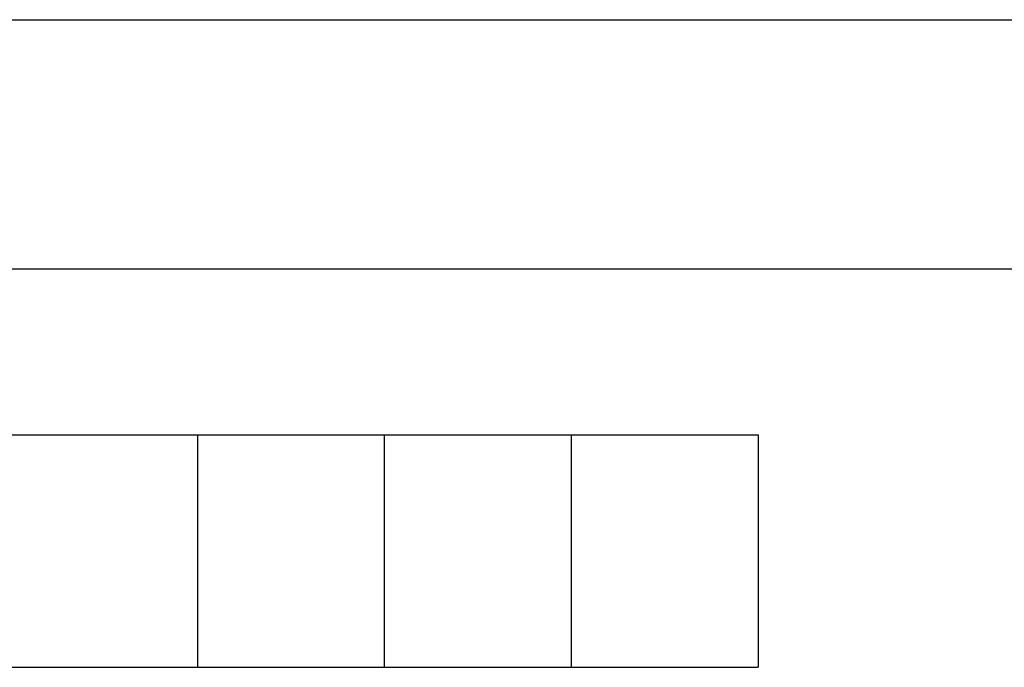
# Model space of a CAD drawing. Header units: millimetres. Extents: x 488786 to 747986, y 25193 to 95000.
# Tile 50 of 127: x 558855 to 564783, y 91100 to 95000. Entities that reach past the tile are written whole.
import ezdxf

# ---------------------------------------------------------------- set-up
doc = ezdxf.new("R2010")
doc.units = ezdxf.units.MM
doc.layers.add('10. ETC', color=251, linetype='Continuous')

msp = doc.modelspace()

# ---------------------------------------------------------------- linework, layer by layer
at = {"layer": '10. ETC'}
for p, q in [((532200, 95000), (585400, 95000)), ((532200, 93500), (585400, 93500)), ((554300, 92500), (563300, 92500)), ((559925, 92500), (559925, 91100)), ((561050, 92500), (561050, 91100)), ((562175, 92500), (562175, 91100)), ((563300, 92500), (563300, 91100)), ((554300, 91100), (563300, 91100))]:
    msp.add_line(p, q, dxfattribs=at)

doc.saveas('drawing.dxf')
